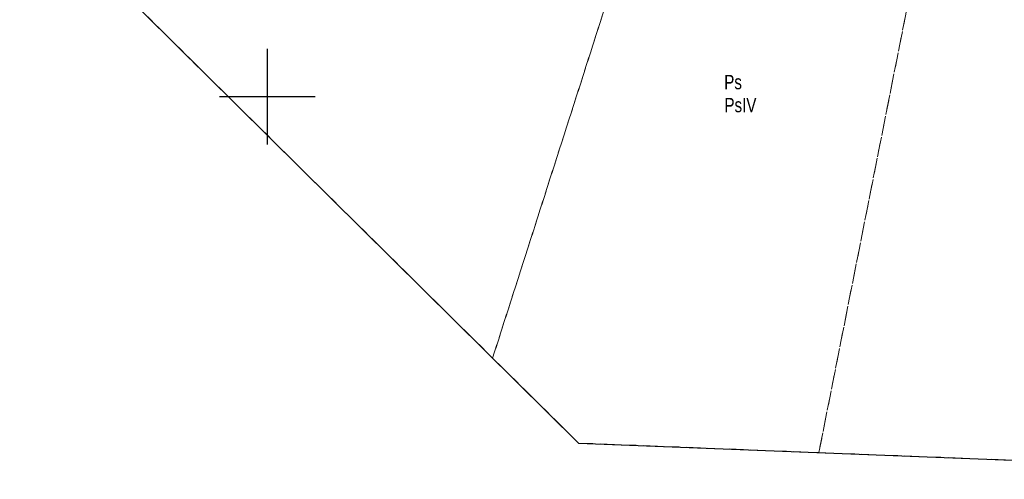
# Model space of a CAD drawing. Header units: metres. Extents: x 5548743 to 5556416, y 5707500 to 5714000.
# Tile 16 of 203: x 5551374 to 5551477, y 5711260 to 5711308. Entities that reach past the tile are written whole.
import ezdxf
from ezdxf.enums import TextEntityAlignment as Align

# ---------------------------------------------------------------- set-up
doc = ezdxf.new("R2010")
doc.units = ezdxf.units.M
doc.header["$MEASUREMENT"] = 0
doc.linetypes.add('1.5_0.75', pattern=[2.25, 1.5, -0.75])
doc.linetypes.add('219-1000', pattern=[0])
doc.layers.get('0').update_dxf_attribs({"color": 2, "linetype": 'CONTINUOUS', "lineweight": 5})
for name, color, linetype in [('209-oznaczenie konturu klasyfikacyjnego', 7, 'CONTINUOUS'), ('210-oznaczenie konturu użytku gruntowego', 7, 'CONTINUOUS'), ('217-kontur klasyfikacyjny', 7, 'CONTINUOUS'), ('218-kontur użytku gruntowego', 7, 'CONTINUOUS'), ('219-działka ewidencyjna', 7, 'CONTINUOUS'), ('Wstawianie ramki sekcyjnej z opisem', 7, 'CONTINUOUS')]:
    doc.layers.add(name, color=color, linetype=linetype)
doc.styles.get("Standard").update_dxf_attribs({"font": 'Working1250', "width": 0.75})

# ---------------------------------------------------------------- blocks, each defined once
blk = doc.blocks.new('RAMKA1000K')
at = {"color": 0}
for p, q in [((200, 295), (200, 305)), ((195, 300), (205, 300))]:
    blk.add_line(p, q, dxfattribs=at)

msp = doc.modelspace()

# ---------------------------------------------------------------- linework, layer by layer
at = {"layer": '217-kontur klasyfikacyjny', "color": 3, "linetype": '1.5_0.75', "lineweight": 18, "flags": 128}
for points in [[(5551374.12, 5711321.56), (5551423.52, 5711272.69)], [(5551423.52, 5711272.69), (5551437.35, 5711315.84)], [(5551437.35, 5711315.84), (5551423.52, 5711272.69)], [(5551457.61, 5711262.82), (5551467.64, 5711313.42)], [(5551467.64, 5711313.42), (5551457.61, 5711262.82)], [(5551423.52, 5711272.69), (5551432.51, 5711263.81)], [(5551432.51, 5711263.81), (5551457.61, 5711262.82)], [(5551457.61, 5711262.82), (5551528.46, 5711260.02)]]:
    msp.add_lwpolyline(points, dxfattribs=at)
at = {"layer": '218-kontur użytku gruntowego', "color": 70, "linetype": '1.5_0.75', "lineweight": 18, "flags": 128}
for points in [[(5551374.12, 5711321.56), (5551423.52, 5711272.69)], [(5551423.52, 5711272.69), (5551437.35, 5711315.84)], [(5551437.35, 5711315.84), (5551423.52, 5711272.69)], [(5551457.61, 5711262.82), (5551467.64, 5711313.42)], [(5551467.64, 5711313.42), (5551457.61, 5711262.82)], [(5551423.52, 5711272.69), (5551432.51, 5711263.81)], [(5551432.51, 5711263.81), (5551457.61, 5711262.82)], [(5551457.61, 5711262.82), (5551528.46, 5711260.02)]]:
    msp.add_lwpolyline(points, dxfattribs=at)
at = {"layer": '219-działka ewidencyjna', "color": 94, "linetype": '219-1000', "lineweight": 30, "flags": 128}
for points in [[(5551374.12, 5711321.56), (5551432.51, 5711263.81)], [(5551432.51, 5711263.81), (5551528.46, 5711260.02)]]:
    msp.add_lwpolyline(points, dxfattribs=at)

# ---------------------------------------------------------------- block references
at = {"layer": 'Wstawianie ramki sekcyjnej z opisem', "color": 8, "linetype": 'Continuous', "lineweight": 5}
msp.add_blockref('RAMKA1000K', (5551200, 5711000), dxfattribs=at)
msp.add_blockref('RAMKA1000K', (5551200, 5711000), dxfattribs=at)
msp.add_blockref('RAMKA1000K', (5551200, 5711000), dxfattribs=at)
msp.add_blockref('RAMKA1000K', (5551200, 5711000), dxfattribs=at)

# ---------------------------------------------------------------- texts
at = {"layer": '209-oznaczenie konturu klasyfikacyjnego', "color": 70, "linetype": 'Continuous', "lineweight": 18, "width": 0.79}
msp.add_text('PsIV', height=1.5, dxfattribs=at).set_placement((5551447.74, 5711299.87), align=Align.TOP_LEFT)
at = {"layer": '210-oznaczenie konturu użytku gruntowego', "color": 70, "linetype": 'Continuous', "lineweight": 18, "width": 0.79}
msp.add_text('Ps', height=1.5, dxfattribs=at).set_placement((5551447.72, 5711300.77))

doc.saveas('drawing.dxf')
